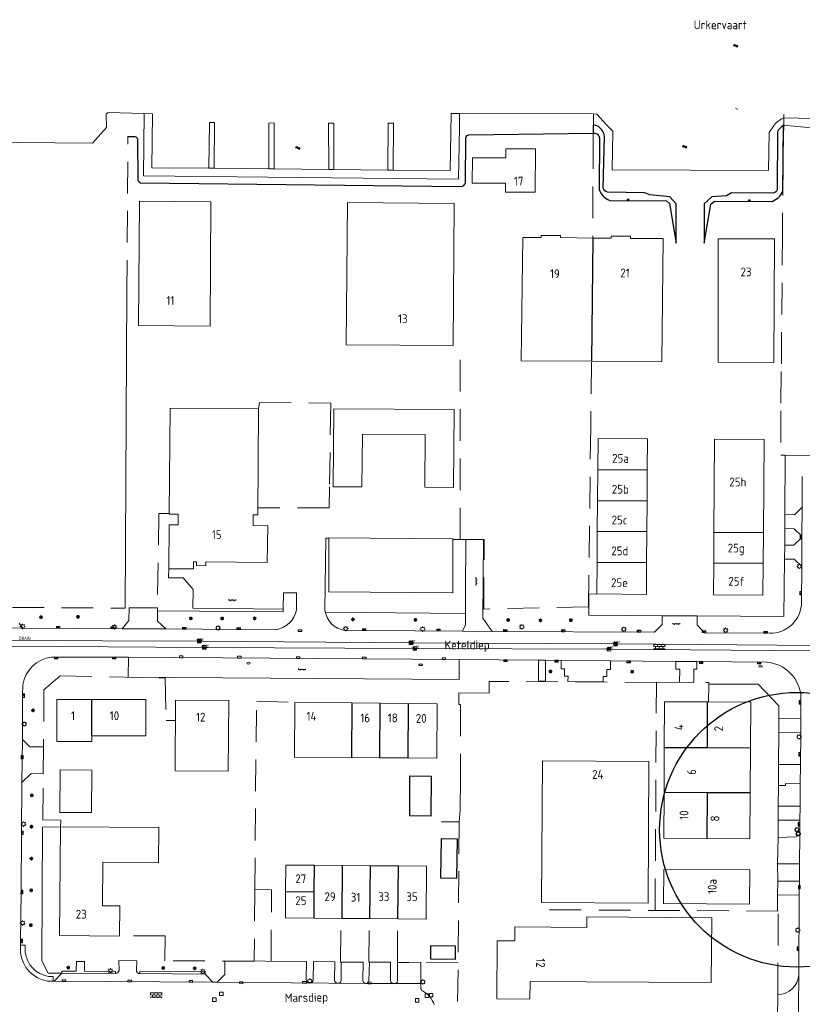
# Model space of a CAD drawing. Extents: x 168769 to 512904, y 516715 to 1559940.
# Tile 25 of 186: x 170832 to 171055, y 518652 to 518932. Entities that reach past the tile are written whole.
import ezdxf
from ezdxf.enums import TextEntityAlignment as Align

# ---------------------------------------------------------------- set-up
doc = ezdxf.new("R2010")
doc.units = 0
doc.header["$MEASUREMENT"] = 0
doc.linetypes.add('LP', pattern=[14, 9, -5])
doc.layers.get('0').update_dxf_attribs({"linetype": 'CONTINUOUS'})
for name, color, linetype, lineweight in [('B01_HOOFDGEBOUW', 10, 'CONTINUOUS', 0), ('B02_bijgebouw', 12, 'CONTINUOUS', 0), ('B07_scheidingsmuur', 14, 'CONTINUOUS', 25), ('H01_HOOGTEPUNT', 7, 'CONTINUOUS', 18), ('H01_SYMBOOL', 7, 'CONTINUOUS', 18), ('L54_Drainageput', 7, 'CONTINUOUS', 18), ('Q04_wegmarkering', 7, 'CONTINUOUS', 0), ('Q10_steiger', 7, 'CONTINUOUS', 0), ('Q21_LANTAARNPAAL', 7, 'CONTINUOUS', 18), ('Q23_kolk', 7, 'CONTINUOUS', 18), ('Q26_BOOM', 7, 'CONTINUOUS', 18), ('Q28_rioolput', 7, 'CONTINUOUS', 18), ('Q722_RIOOLPUT_RWA', 5, 'CONTINUOUS', 18), ('Q723_RIOOLPUT_DWA', 32, 'CONTINUOUS', 18), ('Q92_BRANDKRAAN', 7, 'CONTINUOUS', 0), ('Q97_TROTTOIRKOLK', 7, 'CONTINUOUS', 0), ('Ri-nw-DWA-bob-hoogtes', 1, 'CONTINUOUS', 0), ('Ri-nw-RWA-bob-hoogtes', 4, 'CONTINUOUS', 0), ('S02_symb_open_verh', 7, 'CONTINUOUS', 13), ('T02_RASTER', 34, 'CONTINUOUS', 0), ('T03_HEK', 34, 'CONTINUOUS', 0), ('T04_Haag', 72, 'CONTINUOUS', 0), ('T09_INSTEEKSLOOT', 72, 'CONTINUOUS', 0), ('T51_CULTUURSCHEIDING', 3, 'CONTINUOUS', 0), ('V00_kant_verharding', 252, 'CONTINUOUS', 0), ('W00_KANT_WATER', 140, 'CONTINUOUS', 0)]:
    doc.layers.add(name, color=color, linetype=linetype, lineweight=lineweight)
for name, color, linetype in [('B14_dakrand_bijgebouw', 30, 'CONTINUOUS'), ('nieuwe mutatie', 6, 'CONTINUOUS'), ('S04_Talud', 7, 'CONTINUOUS'), ('S05_Water', 132, 'CONTINUOUS'), ('T20_TALUD', 34, 'CONTINUOUS'), ('VERVALLEN-oud', 5, 'CONTINUOUS'), ('Z02_Huisnummer', 253, 'CONTINUOUS'), ('Z06_STRAATNAAM', 7, 'CONTINUOUS'), ('Z07_WATERLOOPNAAM', 7, 'CONTINUOUS')]:
    doc.layers.add(name, color=color, linetype=linetype)
doc.styles.add('ISOCP', font='isocp.shx', dxfattribs={"height": 1.8})
doc.styles.get("Standard").update_dxf_attribs({"font": 'ISOB.SHX'})

# ---------------------------------------------------------------- blocks, each defined once
blk = doc.blocks.new('Q21')
at = {"color": 0}
for points in [[(-1.5, 0), (-1, 0)], [(-1.06, 1.06), (-0.71, 0.71)], [(0, 1.5), (0, 1)], [(1.06, 1.06), (0.71, 0.71)], [(1.5, 0), (1, 0)], [(-1.06, -1.06), (-0.71, -0.71)], [(0, -1.5), (0, -1)], [(1.06, -1.06), (0.71, -0.71)]]:
    blk.add_lwpolyline(points, dxfattribs=at)
blk.add_circle((0, 0), 1, dxfattribs=at)
blk = doc.blocks.new('Q92')
at = {"color": 0}
blk.add_ellipse((0, 0), major_axis=(-0.991, 0), ratio=0.499983, start_param=1.570796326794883, end_param=7.853981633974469, dxfattribs=at)
blk = doc.blocks.new('S05')
at = {"color": 0}
for p, q in [((0.08, 0.3), (0.38, 0.59)), ((0.11, -0.19), (0.41, 0.09)), ((0.38, 0.59), (0.68, 0.71)), ((0.41, 0.09), (0.71, 0.21)), ((0.68, 0.71), (1.01, 0.62)), ((0.71, 0.21), (1.02, 0.12)), ((1.01, 0.62), (1.33, 0.37)), ((1.02, 0.12), (1.36, -0.12)), ((1.33, 0.37), (1.66, 0.13)), ((1.66, 0.13), (1.97, 0.04)), ((1.97, 0.04), (2.28, 0.16)), ((2.28, 0.16), (2.58, 0.44)), ((1.36, -0.12), (1.68, -0.37)), ((1.68, -0.37), (2, -0.46)), ((2, -0.46), (2.31, -0.33)), ((2.31, -0.33), (2.61, -0.05))]:
    blk.add_line(p, q, dxfattribs=at)
blk = doc.blocks.new('S024')
at = {"color": 0}
for p, q in [((0, 1.2), (6.7, 1.2)), ((0, 0), (6.7, 0)), ((0.2, 1.2), (0.2, 0)), ((1.25, 1.5), (1.25, 1.2)), ((1.25, 0), (1.25, -1.2)), ((2.3, 1.2), (2.3, 0)), ((3.35, 1.5), (3.35, 1.2)), ((3.35, 0), (3.35, -1.2)), ((4.4, 1.2), (4.4, 0)), ((5.45, 1.5), (5.45, 1.2)), ((5.45, 0), (5.45, -1.2)), ((6.5, 1.2), (6.5, 0)), ((0, -1.2), (6.7, -1.2)), ((0.2, -1.2), (0.2, -1.5)), ((2.3, -1.2), (2.3, -1.5)), ((4.4, -1.2), (4.4, -1.5)), ((6.5, -1.2), (6.5, -1.5))]:
    blk.add_line(p, q, dxfattribs=at)
blk = doc.blocks.new('S026')
for p, q in [((0, 0), (4.4, 0)), ((0.2, 0.5), (0.2, 0)), ((1.2, 0), (1.2, -0.5)), ((2.2, 0.5), (2.2, 0)), ((3.2, 0), (3.2, -0.5)), ((4.2, 0.5), (4.2, 0))]:
    blk.add_line(p, q)
blk = doc.blocks.new('Q26')
at = {"color": 0}
for p, q in [((-1, 0), (1, 0)), ((-0.7, 0.7), (0.7, -0.7)), ((0.7, 0.7), (-0.7, -0.7)), ((0, 1), (0, -1))]:
    blk.add_line(p, q, dxfattribs=at)
blk = doc.blocks.new('Q23')
at = {"color": 0}
blk.add_lwpolyline([(0.99, -0.5), (-0.99, -0.5), (-0.99, 0.5), (0.99, 0.5), (0.99, -0.5)], dxfattribs=at)
blk = doc.blocks.new('Q28')
at = {"color": 0}
blk.add_lwpolyline([(1, 1), (1, -1), (-1, -1), (-1, 1)], close=True, dxfattribs=at)
blk = doc.blocks.new('Q97')
blk.add_hatch(color=256).paths.add_polyline_path([(-1, 1), (-1, 0), (1, 1)])
blk.add_line((1, 1), (-1, 0))
at = {"color": 0}
for points in [[(-1, 0), (-1, 1), (1, 1), (1, 0), (-1, 0)], [(0, 0.8), (0, 1)]]:
    blk.add_lwpolyline(points, dxfattribs=at)
blk = doc.blocks.new('Q93')
at = {"color": 0}
blk.add_lwpolyline([(0.99, -0.5), (-0.99, -0.5), (-0.99, 0.5), (0.99, 0.5), (0.99, -0.5)], dxfattribs=at)
blk = doc.blocks.new('S04')
at = {"color": 0}
for p, q in [((0, 0.5), (0.5, 0.5)), ((0, 0.25), (1, 0.25)), ((0, 0), (0.5, 0)), ((0, -0.25), (1, -0.25)), ((0, -0.5), (0.5, -0.5))]:
    blk.add_line(p, q, dxfattribs=at)
blk = doc.blocks.new('Q723')
for points in [[(-1, 1), (1, -1)], [(-1, -1), (1, 1)], [(-1, -1), (1, -1), (1, 1), (-1, 1), (-1, -1)], [(0.8, 0.8), (-0.8, 0.8)], [(0.6, 0.6), (-0.6, 0.6)], [(0.4, 0.4), (-0.4, 0.4)], [(0.2, 0.2), (-0.2, 0.2)], [(0.8, -0.8), (-0.8, -0.8)], [(0.6, -0.6), (-0.6, -0.6)], [(0.4, -0.4), (-0.4, -0.4)], [(0.2, -0.2), (-0.2, -0.2)]]:
    blk.add_lwpolyline(points)
blk = doc.blocks.new('HPUNT')
blk.add_circle((0, 0), 0.267)
blk = doc.blocks.new('Q722')
for points in [[(-1, 1), (1, -1)], [(-1, -1), (1, -1), (1, 1), (-1, 1), (-1, -1)], [(-0.8, 0.8), (-1, 0.8)], [(-0.6, 0.6), (-1, 0.6)], [(-0.4, 0.4), (-1, 0.4)], [(-0.2, 0.2), (-1, 0.2)], [(-1, 0), (0, 0)], [(0.2, -0.2), (-1, -0.2)], [(0.4, -0.4), (-1, -0.4)], [(0.6, -0.6), (-1, -0.6)], [(0.8, -0.8), (-1, -0.8)]]:
    blk.add_lwpolyline(points)

msp = doc.modelspace()

# ---------------------------------------------------------------- linework, layer by layer
at = {"layer": 'B01_HOOFDGEBOUW'}
for points in [[(170978.74, 518882.81), (170970.29, 518882.84), (170970.3, 518885.37), (170960.83, 518885.38), (170960.84, 518892.61), (170970.32, 518892.6), (170970.32, 518895.14), (170978.78, 518895.11), (170978.74, 518882.81)], [(170866.22, 518880.23), (170886.52, 518880.11), (170886.3, 518844.79), (170865.99, 518844.93), (170866.22, 518880.23)], [(170925.32, 518879.85), (170955.66, 518879.64), (170955.37, 518839.29), (170925.03, 518839.5), (170925.32, 518879.85)], [(170974.68, 518834.91), (170975.19, 518869.93), (170980.43, 518869.97), (170980.44, 518870.53), (170985.89, 518870.49), (170985.89, 518869.93)], [(170985.89, 518869.93), (170995.05, 518869.8)], [(170995.05, 518869.8), (171000.32, 518869.73)], [(171014.71, 518834.64), (171015.04, 518869.62), (171005.78, 518869.69), (171005.79, 518870.31), (171000.32, 518870.35), (171000.32, 518869.73)], [(170974.68, 518834.91), (170994.73, 518834.78)], [(170994.73, 518834.78), (171014.71, 518834.64)], [(170874.73, 518791.53), (170874.73, 518791.38), (170877.25, 518791.35), (170877.22, 518788.32), (170874.7, 518788.35), (170874.55, 518775.84), (170881.56, 518775.79), (170881.58, 518777.85), (170882.49, 518777.84), (170882.48, 518776.74), (170885.08, 518776.71), (170885.09, 518777.81), (170902.58, 518777.58), (170902.71, 518788.08), (170898.52, 518788.13), (170898.56, 518791.14), (170899.92, 518791.12), (170900.1, 518821.28)], [(170900.1, 518821.28), (170874.94, 518821.44), (170874.73, 518791.53)], [(170920.07, 518784.59), (170920.02, 518769.27), (170955.26, 518769.02), (170955.3, 518784.34), (170920.07, 518784.59)], [(170842.78, 518738.72), (170842.77, 518726.75), (170852.76, 518726.73), (170852.76, 518728.4)], [(170842.78, 518738.72), (170852.76, 518738.71)], [(170852.76, 518738.71), (170868.08, 518738.68)], [(170868.08, 518738.68), (170868.06, 518728.36), (170852.76, 518728.4)], [(170876.51, 518738.55), (170891.6, 518738.46), (170891.47, 518718.38), (170876.39, 518718.48), (170876.51, 518738.55)], [(170926.51, 518722.21), (170910.27, 518722.34), (170910.39, 518737.83)], [(170910.39, 518737.83), (170926.57, 518737.71)], [(170926.57, 518737.71), (170934.63, 518737.64)], [(170934.63, 518737.64), (170942.63, 518737.58)], [(170942.63, 518737.58), (170950.87, 518737.51), (170950.75, 518722.02), (170942.51, 518722.08)], [(171015.39, 518725.09), (171015.46, 518738.08), (171027.7, 518738.03)], [(171027.7, 518738.03), (171039.95, 518737.98)], [(171039.95, 518737.98), (171039.87, 518724.99)], [(171015.32, 518712.25), (171015.39, 518725.09)], [(171039.87, 518724.99), (171039.8, 518712.15)], [(170934.51, 518722.14), (170926.51, 518722.21)], [(170942.51, 518722.08), (170934.51, 518722.14)], [(170980.77, 518721.26), (170980.5, 518680.99), (171010.77, 518680.8), (171011.04, 518721.08), (170980.77, 518721.26)], [(171027.48, 518699.21), (171015.24, 518699.26), (171015.32, 518712.25)], [(171039.8, 518712.15), (171039.72, 518699.16), (171027.48, 518699.21)], [(170843.51, 518671.64), (170843.77, 518702.52)], [(170843.77, 518702.52), (170871.77, 518702.33), (170871.69, 518692.33), (170855.87, 518692.47), (170855.71, 518680.11)], [(170915.98, 518691.6), (170907.85, 518691.66), (170907.79, 518684.16)], [(170923.93, 518691.53), (170915.98, 518691.6)], [(170931.88, 518691.46), (170923.93, 518691.53)], [(170939.83, 518691.4), (170931.88, 518691.46)], [(170947.85, 518691.33), (170939.83, 518691.4)], [(170947.72, 518676.31), (170947.85, 518691.33)], [(171015.18, 518680.7), (171039.61, 518680.58), (171039.67, 518690.3), (171015.24, 518690.44), (171015.18, 518680.7)], [(170907.79, 518684.16), (170907.73, 518676.65), (170915.86, 518676.58)], [(170843.51, 518671.64), (170860.56, 518671.49), (170860.63, 518680.05), (170855.71, 518680.11)], [(170915.86, 518676.58), (170923.81, 518676.52)], [(170923.81, 518676.52), (170931.76, 518676.45)], [(170931.76, 518676.45), (170939.71, 518676.38)], [(170939.71, 518676.38), (170947.72, 518676.31)], [(170993.24, 518658.49), (171028.71, 518658.26), (171028.85, 518676.7), (170993.41, 518676.91), (170993.39, 518673.93)], [(170972.89, 518670.14), (170972.95, 518674.1), (170993.39, 518673.93)], [(170993.24, 518658.49), (170977.3, 518658.62), (170977.22, 518653.59), (170967.76, 518653.66), (170967.88, 518670.13), (170972.89, 518670.14)]]:
    msp.add_lwpolyline(points, dxfattribs=at)
for points in [[(171046.52, 518834.47), (171046.75, 518869.58), (171030.73, 518869.59), (171030.72, 518834.58)], [(170929.48, 518799.09), (170921.34, 518799.16), (170921.5, 518821.31), (170955.64, 518821.07), (170955.47, 518798.92), (170947.3, 518798.98), (170947.41, 518813.97), (170929.59, 518814.1)], [(170996.55, 518812.84), (170996.46, 518804), (170996.4, 518795.24), (170996.34, 518786.48), (170996.29, 518777.72), (170996.22, 518768.69), (171010.31, 518768.57), (171010.37, 518777.62), (171010.44, 518786.38), (171010.5, 518795.14), (171010.56, 518803.9), (171010.62, 518812.73)], [(171043.5, 518777.4), (171043.43, 518768.36), (171029.36, 518768.46), (171029.43, 518777.5), (171029.49, 518786.26), (171029.67, 518812.62), (171043.75, 518812.52), (171043.56, 518786.16)]]:
    msp.add_lwpolyline(points, close=True, dxfattribs=at)
at = {"layer": 'B02_bijgebouw'}
msp.add_lwpolyline([(170852.68, 518718.65), (170852.64, 518706.56), (170843.64, 518706.59), (170843.68, 518718.68)], close=True, dxfattribs=at)
at = {"layer": 'B07_scheidingsmuur'}
for points in [[(170995.05, 518869.8), (170994.73, 518834.78)], [(170996.46, 518804), (171010.56, 518803.9)], [(170996.4, 518795.24), (171010.5, 518795.14)], [(170996.34, 518786.48), (171010.44, 518786.38)], [(171029.49, 518786.26), (171043.56, 518786.16)], [(170996.29, 518777.72), (171010.37, 518777.62)], [(171029.43, 518777.5), (171043.5, 518777.4)], [(170852.76, 518728.4), (170852.76, 518738.71)], [(170926.57, 518737.71), (170926.51, 518722.21)], [(170934.51, 518722.14), (170934.63, 518737.64)], [(170942.63, 518737.58), (170942.51, 518722.08)], [(171027.65, 518725.04), (171027.7, 518738.03)], [(171015.39, 518725.09), (171027.65, 518725.04)], [(171027.65, 518725.04), (171039.87, 518724.99)], [(171027.56, 518712.2), (171015.32, 518712.25)], [(171027.56, 518712.2), (171027.48, 518699.21)], [(171039.8, 518712.15), (171027.56, 518712.2)], [(170915.92, 518684.09), (170915.98, 518691.6)], [(170923.81, 518676.52), (170923.93, 518691.53)], [(170931.76, 518676.45), (170931.88, 518691.46)], [(170939.71, 518676.38), (170939.83, 518691.4)], [(170907.79, 518684.16), (170915.92, 518684.09)], [(170915.86, 518676.58), (170915.92, 518684.09)]]:
    msp.add_lwpolyline(points, dxfattribs=at)
at = {"layer": 'B14_dakrand_bijgebouw'}
for points in [[(170949.1, 518716.95), (170949.06, 518705.59), (170943.05, 518705.61), (170943.09, 518716.97), (170949.1, 518716.95)], [(170952, 518699.15), (170951.79, 518688.06), (170956.42, 518687.97), (170956.63, 518699.06), (170952, 518699.15)]]:
    msp.add_lwpolyline(points, dxfattribs=at)
msp.add_lwpolyline([(170956.02, 518664.89), (170956.03, 518668.59), (170948.96, 518668.74), (170948.95, 518665.04)], close=True, dxfattribs=at)
at = {"layer": 'nieuwe mutatie'}
msp.add_circle((171053.08, 518701.7), 39.01, dxfattribs=at)
at = {"layer": 'Q04_wegmarkering'}
for points in [[(170887.14, 518658.4), (170842.02, 518658.69)], [(170930.58, 518658.02), (170888.29, 518658.36)], [(170930.58, 518658.02), (170946.21, 518657.98)]]:
    msp.add_lwpolyline(points, dxfattribs=at)
at = {"layer": 'Q10_steiger'}
for points in [[(170885.99, 518889.62), (170886.12, 518902.63), (170887.6, 518902.65), (170887.48, 518889.61)], [(170903.02, 518889.48), (170903.02, 518902.47), (170904.49, 518902.51), (170904.53, 518889.46)], [(170920.04, 518889.28), (170919.99, 518902.41), (170921.47, 518902.42), (170921.52, 518889.28)], [(170936.83, 518889.06), (170936.94, 518902.44), (170938.44, 518902.47), (170938.35, 518889.06)]]:
    msp.add_lwpolyline(points, dxfattribs=at)
at = {"layer": 'Ri-nw-DWA-bob-hoogtes'}
for p, q in [((170883.27, 518755.31), (170828.18, 518755.5)), ((170943.4, 518754.79), (170883.27, 518755.31)), ((171001.52, 518754.49), (170943.4, 518754.79)), ((171058.88, 518754.06), (171001.52, 518754.49))]:
    msp.add_line(p, q, dxfattribs=at)
at = {"layer": 'Ri-nw-RWA-bob-hoogtes'}
for p, q in [((170829.74, 518753.81), (170884.7, 518753.5)), ((170884.7, 518753.5), (170944.52, 518753.19)), ((170944.52, 518753.19), (170999.69, 518752.97)), ((170999.69, 518752.97), (171057.46, 518752.49))]:
    msp.add_line(p, q, dxfattribs=at)
at = {"layer": 'T02_RASTER'}
msp.add_lwpolyline([(170862.67, 518854.49), (170862.19, 518764.66)], dxfattribs=at)
at = {"layer": 'T03_HEK', "linetype": 'LP'}
for points in [[(170995.25, 518905.1), (170995.19, 518898.42), (170995.05, 518869.8)], [(171049.31, 518904.92), (171048.96, 518871.08), (171048.63, 518831.9), (171048.53, 518820.67)], [(170862.67, 518854.49), (170862.96, 518898.64)], [(170957.42, 518784.19), (170957.41, 518839.19)], [(170994.7, 518834.58), (170994.48, 518816), (170993.83, 518765.05), (170964.08, 518764.4), (170964.21, 518784.16), (170957.41, 518784.18), (170955.45, 518784.18)], [(170900.1, 518821.28), (170900.38, 518823.09)], [(170900.38, 518823.09), (170920.6, 518822.88)], [(170920.6, 518822.88), (170920.27, 518799.16), (170920.16, 518793.11)], [(171048.53, 518820.67), (171048.46, 518808.12), (171049.75, 518808.11)], [(171049.75, 518808.11), (171065.45, 518807.97)], [(170920.16, 518793.11), (170899.9, 518793.14)], [(170874.73, 518791.53), (170871.8, 518791.56), (170871.34, 518764.7)], [(170830.14, 518764.87), (170862.19, 518764.66)], [(170839.07, 518741.42), (170843.74, 518745.44), (170873.55, 518744.81), (170873.84, 518732.72)], [(170957.02, 518737.24), (170957.04, 518740.57), (170965.64, 518740.5), (170965.66, 518743.83)], [(171012.76, 518678.84), (171013.17, 518743.56), (170965.66, 518743.83)], [(171013.16, 518743.62), (171028.04, 518743.53), (171028.04, 518743.08)], [(171028.04, 518743.08), (171027.99, 518738.16)], [(170839.07, 518741.42), (170839.02, 518725.25)], [(170899.03, 518684.69), (170899.49, 518738.2)], [(170899.49, 518738.2), (170910.39, 518737.83)], [(170957.02, 518737.24), (170957.52, 518737.24), (170957.48, 518716.2)], [(170876.48, 518732.7), (170873.84, 518732.72)], [(170838.81, 518704.55), (170838.93, 518717.59)], [(170957.48, 518716.2), (170957.39, 518707.36), (170957.09, 518703.9)], [(170843.77, 518702.52), (170843.92, 518704.41), (170838.81, 518704.55)], [(170957.09, 518703.9), (170956.79, 518663.87), (170939.54, 518664.01)], [(170957.09, 518703.9), (170952.09, 518703.97)], [(171047.64, 518687.12), (171047.6, 518692)], [(170899.03, 518684.69), (170898.86, 518664.33), (170873.5, 518664.48), (170873.55, 518671.52)], [(170903.66, 518664.3), (170903.77, 518684.67), (170899.03, 518684.69)], [(171047.56, 518678.63), (171047.58, 518680.25), (171047.59, 518683.22)], [(171047.61, 518654.85), (171047.76, 518678.57), (170981.54, 518678.97)], [(170923.41, 518664.12), (170923.54, 518676.33)], [(170931.44, 518664.08), (170931.54, 518676.28)], [(170939.54, 518664.01), (170939.58, 518676.27)], [(170873.55, 518671.52), (170860.56, 518671.61)], [(170956.52, 518638.89), (170956.79, 518663.87)]]:
    msp.add_lwpolyline(points, dxfattribs=at)
at = {"layer": 'T04_Haag'}
msp.add_lwpolyline([(170843.77, 518702.52), (170838.67, 518702.45), (170838.48, 518664.42), (170840.27, 518660.91), (170844.18, 518660.96)], dxfattribs=at)
at = {"layer": 'T09_INSTEEKSLOOT'}
msp.add_lwpolyline([(171049.28, 518901.88), (171074, 518899.5), (171115.3, 518898.8), (171176.2, 518898.1), (171221.7, 518898)], dxfattribs=at)
at = {"layer": 'T20_TALUD'}
for points in [[(170995.35, 518899.58, -0.417409), (170996.93, 518898.29), (170996.91, 518883.61, 0.239801), (170999.88, 518880.5), (171015.97, 518880.34), (171016.86, 518879.58), (171018.75, 518868.34), (171018.76, 518879.54), (171016.92, 518881.52), (171011.26, 518882.03), (171009.85, 518882.64), (170999.23, 518882.82, -0.268002), (170998.02, 518884), (170998.4, 518898.7, 0.183935), (170996.69, 518901.48), (170995.64, 518901.87), (170995.22, 518901.87), (170995.2, 518899.58)], [(171046.08, 518880.22, 0.18129), (171049.05, 518882.99), (171049.28, 518901.88, 0.147559), (171047.56, 518899.95), (171047.46, 518883.61, -0.341109), (171046.43, 518882.58), (171034.49, 518882.62), (171033.11, 518881.75), (171028.87, 518881.52), (171026.76, 518879.5), (171026.69, 518868.33), (171028.59, 518879.43), (171029.61, 518880.26)]]:
    msp.add_lwpolyline(points, format="xyb", close=True, dxfattribs=at)
msp.add_lwpolyline([(170862.96, 518898.64), (170864.96, 518898.63, -0.194277), (170865.71, 518897.92), (170865.78, 518886.3, 0.195285), (170866.56, 518885.48), (170957.61, 518884.45, 0.326816), (170958.86, 518885.45), (170959.01, 518898.42, -0.296554), (170959.89, 518899.11), (170995.2, 518899.58)], format="xyb", dxfattribs=at)
at = {"layer": 'T51_CULTUURSCHEIDING'}
for points in [[(171049.75, 518808.11), (171049.65, 518791.23)], [(171049.67, 518787.24), (171049.63, 518782.58)], [(171049.4, 518762.28), (171049.55, 518778.55)], [(170993.99, 518762.67), (170993.97, 518768.64), (170996.22, 518768.69)], [(170907.12, 518764.32), (170907.11, 518763.65), (170871.4, 518763.87)], [(170958.92, 518763.15), (170919.06, 518763.53)], [(171014.77, 518762.47), (170993.99, 518762.67)], [(171024.74, 518762.47), (171049.4, 518762.28)], [(171047.94, 518733.28), (171047.98, 518736.89), (171042.09, 518743.09), (171028.04, 518743.08)], [(171047.86, 518720.27), (171047.9, 518729.3)], [(171047.77, 518708.41), (171047.8, 518714.29)], [(171047.73, 518699.51), (171047.72, 518704.42)]]:
    msp.add_lwpolyline(points, dxfattribs=at)
at = {"layer": 'V00_kant_verharding'}
for points in [[(170867.57, 518905.17), (170867.39, 518887.5)], [(170956.89, 518886.51), (170957.15, 518901.24), (170957.22, 518905.21)], [(170867.39, 518887.5), (170902.82, 518887.13), (170956.89, 518886.51)], [(171054.61, 518802.09), (171054.52, 518793.38), (171054.48, 518785.11)], [(171054.52, 518793.38), (171052.35, 518791.19), (171049.65, 518791.23)], [(171049.67, 518787.24), (171049.65, 518791.23)], [(171054.48, 518785.11), (171052.3, 518787.21), (171049.67, 518787.24)], [(170920.11, 518784.56), (170919.18, 518784.58), (170918.97, 518764.1)], [(171049.63, 518782.58), (171052.23, 518782.53), (171054.49, 518784.69)], [(171054.49, 518784.69), (171054.43, 518776.46)], [(171054.48, 518785.11), (171054.49, 518784.69)], [(170958.92, 518768.99), (170958.95, 518784.19), (170964.05, 518784.16), (170963.87, 518761.77)], [(171049.63, 518782.58), (171049.55, 518778.55)], [(170874.55, 518775.84), (170874.54, 518773.25)], [(171054.43, 518776.46), (171052.28, 518778.55), (171049.55, 518778.55)], [(171054.43, 518776.46), (171054.38, 518766.36)], [(170874.54, 518773.25), (170878.65, 518773.23)], [(170910.86, 518764.21), (170910.92, 518768.99), (170907.21, 518769.01), (170907.12, 518764.32), (170881.46, 518764.63), (170881.5, 518769.96), (170878.65, 518773.23)], [(170958.02, 518758.12), (170958.92, 518759.87), (170958.92, 518768.99)], [(170873.71, 518758.73), (170871.37, 518761), (170871.34, 518764.7), (170863.29, 518764.72), (170863.25, 518761.14), (170861.35, 518758.82)], [(171012.58, 518757.84), (171014.74, 518759.98), (171014.77, 518762.47), (171024.74, 518762.47), (171024.72, 518759.89), (171026.85, 518757.65), (171045.34, 518757.52)], [(170820.56, 518759.11), (170833.08, 518758.99)], [(170833.08, 518758.99), (170832.11, 518760.35)], [(170963.87, 518761.77), (170966.44, 518758.05)], [(170861.35, 518758.82), (170833.08, 518758.99)], [(170861.35, 518758.82), (170873.71, 518758.73)], [(170958.02, 518758.12), (170944.57, 518758.22)], [(170966.44, 518758.05), (170958.02, 518758.12)], [(170966.44, 518758.05), (171012.58, 518757.84)], [(170841.3, 518750.76), (170863.17, 518750.77)], [(170863.17, 518750.77), (170863.05, 518745.09)], [(170957.09, 518750.08), (170863.17, 518750.77)], [(170957.09, 518750.08), (170979.66, 518749.88)], [(170957.12, 518744.39), (170957.09, 518750.08)], [(170979.66, 518749.88), (170979.61, 518743.93), (170981.61, 518743.91), (170981.66, 518749.86)], [(170979.66, 518749.88), (170981.66, 518749.86)], [(170981.66, 518749.86), (170986.06, 518749.82)], [(170986.06, 518749.82), (171000.06, 518749.7)], [(170986.06, 518749.82), (170986.06, 518747.37), (170987.06, 518747.37), (170987.06, 518745.37), (170988.06, 518745.37), (170988.02, 518743.82)], [(171000.06, 518749.7), (171000.06, 518747.25), (170999.06, 518747.25), (170999.06, 518745.25), (170998.06, 518745.25), (170998.06, 518743.7)], [(171000.06, 518749.7), (171018.68, 518749.54)], [(171018.68, 518749.54), (171018.67, 518747.32), (171019.77, 518747.31)], [(171018.68, 518749.54), (171024.6, 518749.48)], [(171023.77, 518747.29), (171024.67, 518747.28), (171024.68, 518749.48)], [(171024.6, 518749.48), (171024.68, 518749.48)], [(171024.68, 518749.48), (171044.48, 518749.29)], [(170957.12, 518744.39), (170863.05, 518745.09)], [(171019.77, 518747.31), (171019.75, 518743.58)], [(171023.77, 518747.29), (171023.75, 518743.55)], [(170833.07, 518742.86), (170833.06, 518739.8), (170832.97, 518727.36), (170835.07, 518725.29), (170839.02, 518725.25), (170838.93, 518717.59), (170835.49, 518717.72), (170832.86, 518715.13), (170832.74, 518700.81), (170832.59, 518684.01), (170832.48, 518670.08), (170832.46, 518668.93), (170832.47, 518666.8)], [(170988.02, 518743.82), (170998.06, 518743.7)], [(171023.75, 518743.55), (171019.75, 518743.58)], [(171054.2, 518733.22), (171054.23, 518739.2)], [(171054.15, 518729.21), (171047.9, 518729.3), (171047.94, 518733.28), (171054.2, 518733.22)], [(171054.2, 518733.22), (171054.15, 518729.21)], [(171054.08, 518720.27), (171054.15, 518729.21)], [(170832.97, 518727.36), (170832.86, 518715.13)], [(171054.02, 518714.72), (171049.82, 518714.8), (171049.81, 518714.31), (171047.8, 518714.29), (171047.86, 518720.27), (171054.08, 518720.27)], [(171054.08, 518720.27), (171054.02, 518714.72)], [(171053.96, 518708.39), (171054.02, 518714.72)], [(171053.93, 518704.42), (171047.72, 518704.42), (171047.77, 518708.41), (171053.96, 518708.39)], [(171053.96, 518708.39), (171053.93, 518704.42)], [(171053.9, 518700.17), (171053.93, 518704.42)], [(171053.84, 518691.99), (171047.6, 518692), (171047.73, 518699.51), (171052.83, 518699.66), (171053.9, 518700.17)], [(171053.84, 518691.99), (171053.9, 518700.17)], [(171053.76, 518687.11), (171053.84, 518691.99)], [(171053.75, 518683.09), (171047.59, 518683.22), (171047.64, 518687.12), (171053.76, 518687.11)], [(171053.76, 518687.11), (171053.75, 518683.09)], [(171053.58, 518660.53), (171053.75, 518683.09)], [(170833.81, 518666.93), (170833.81, 518668.93), (170832.46, 518668.93)], [(170859.44, 518660.83), (170859.4, 518661.47), (170850.65, 518661.53), (170850.61, 518664.31), (170848.38, 518664.31), (170848.3, 518661.52), (170844.15, 518661.56), (170844.18, 518660.96)], [(170865.39, 518661.77), (170865.46, 518664.48), (170860.4, 518664.53), (170860.44, 518661.74)], [(170866.33, 518660.82), (170884.9, 518660.68), (170887.14, 518658.4), (170888.29, 518658.36), (170890.48, 518660.54), (170890.51, 518664.45), (170913.73, 518664.26), (170913.65, 518659.11)], [(170915.65, 518659.01), (170915.67, 518664.28), (170921.76, 518664.18), (170921.68, 518659.01)], [(170923.57, 518658.98), (170923.58, 518664.12), (170929.78, 518664.09), (170929.72, 518659.02)], [(170931.47, 518658.81), (170931.58, 518664.07), (170937.59, 518664.07), (170937.62, 518658.85)], [(170939.62, 518658.78), (170939.6, 518664.07), (170946.19, 518663.99), (170946.21, 518656.54)], [(170884.9, 518660.68), (170884.91, 518661.29), (170866.34, 518661.44), (170866.33, 518660.82)], [(170841.73, 518658.69), (170840.15, 518658.71)], [(170842.02, 518658.69), (170841.73, 518658.69), (170841.71, 518660.04), (170840.36, 518660.04)], [(170859.44, 518660.83), (170844.18, 518660.96), (170842.02, 518658.69)], [(171053.58, 518660.53), (171053.44, 518642.08)], [(171047.56, 518647.89), (171047.61, 518654.85)]]:
    msp.add_lwpolyline(points, dxfattribs=at)
for points in [[(171045.34, 518757.52, 0.42357), (171054.38, 518766.36)], [(170873.71, 518758.73), (170904.89, 518758.51, 0.333963), (170910.86, 518764.21)], [(170918.97, 518764.1, 0.342461), (170924.64, 518758.31), (170944.57, 518758.22)], [(170841.3, 518750.76, 0.334284), (170833.07, 518742.86)], [(171054.23, 518739.2, 0.384087), (171044.48, 518749.29)], [(170840.15, 518658.71, -0.341994), (170832.47, 518666.8)], [(170840.36, 518660.04, -0.341994), (170833.81, 518666.93)], [(170860.44, 518661.74, -0.288739), (170859.44, 518660.83)], [(170866.33, 518660.82, -0.429025), (170865.39, 518661.77)], [(170913.65, 518659.11, 0.923806), (170915.65, 518659.01)], [(170921.68, 518659.01, 0.978282), (170923.57, 518658.98)], [(170929.72, 518659.02, 1.016093), (170931.47, 518658.81)], [(170937.62, 518658.85, 0.86384), (170939.62, 518658.78)], [(171047.61, 518654.85, 0.392866), (171053.58, 518660.53)], [(170946.21, 518656.54, 0.191106), (170946.66, 518655.92)], [(170946.66, 518655.92, -0.191883), (170950.02, 518652.03)]]:
    msp.add_lwpolyline(points, format="xyb", dxfattribs=at)
at = {"layer": 'W00_KANT_WATER'}
for points in [[(170768.17, 518906.59), (170773.56, 518906.74), (170795.34, 518906.12), (170795.28, 518901.12), (170799.12, 518897.27), (170852.94, 518896.79), (170856.89, 518901.21), (170856.83, 518904.98), (170857.31, 518905.5), (170867.57, 518905.17)], [(170867.57, 518905.17), (170869.93, 518905.09)], [(170869.93, 518905.09), (170869.8, 518889.77)], [(170938.35, 518889.06), (170954.55, 518888.94), (170954.8, 518905.22), (170957.22, 518905.21)], [(171035.6, 518906.7), (171036.3, 518906.3)], [(170869.8, 518889.77), (170885.99, 518889.62)], [(170885.99, 518889.62), (170887.48, 518889.61)], [(170887.48, 518889.61), (170903.02, 518889.48)], [(170903.02, 518889.48), (170904.53, 518889.46)], [(170904.53, 518889.46), (170920.04, 518889.28)], [(170920.04, 518889.28), (170921.52, 518889.28)], [(170921.52, 518889.28), (170936.83, 518889.06)], [(170936.83, 518889.06), (170938.35, 518889.06)]]:
    msp.add_lwpolyline(points, dxfattribs=at)
msp.add_lwpolyline([(170957.22, 518905.21), (170995.22, 518905.1), (170996.17, 518905), (170998.98, 518901.99), (171000.78, 518900.2), (171000.53, 518889.21), (171045.04, 518889.03), (171045.17, 518899.81), (171046.62, 518901.87, -0.132328), (171049.33, 518903.9), (171106.6, 518902.6)], format="xyb", dxfattribs=at)

# ---------------------------------------------------------------- block references
at = {"layer": 'H01_SYMBOOL', "xscale": 0.5, "yscale": 0.5, "zscale": 0.5}
for p in [(170883.27, 518755.31), (170884.7, 518753.5), (170943.4, 518754.79), (171001.52, 518754.49), (170944.52, 518753.19), (170999.69, 518752.97)]:
    msp.add_blockref('HPUNT', p, dxfattribs=at)
at = {"layer": 'Q21_LANTAARNPAAL', "xscale": 0.5, "yscale": 0.5}
for p in [(171053.81, 518776.53), (170833.04, 518759.44), (170859.13, 518759.29), (170888.58, 518759.01), (170924.87, 518758.83), (170946.7, 518758.68), (170974.89, 518759.34), (171003.89, 518758.64), (171032.82, 518758.36), (170833.52, 518731.74), (171053.68, 518728.11), (170833.29, 518703.31), (170833.05, 518675.19), (171053.3, 518673.17), (170858.01, 518661.62), (170884.24, 518661.43), (170914.64, 518658.76), (170946.77, 518658.48)]:
    msp.add_blockref('Q21', p, dxfattribs=at)
at = {"layer": 'Q21_LANTAARNPAAL', "xscale": 0.5, "yscale": 0.5, "zscale": 0.5}
msp.add_blockref('Q21', (171053.08, 518701.7), dxfattribs=at)
at = {"layer": 'Q23_kolk', "xscale": 0.5, "yscale": 0.5}
for p in [(170911.86, 518758.25), (170878.12, 518750.83), (170894.62, 518750.72), (170911.35, 518750.57), (170930.15, 518750.47), (170952.76, 518750.27)]:
    msp.add_blockref('Q93', p, dxfattribs=at)
at = {"layer": 'Q23_kolk'}
for name, p, xscale, yscale, rotation in [('Q93', (170832.91, 518722.32), 0.5, 0.5, 269.6414578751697), ('Q23', (171053.78, 518685.39), 0.4999999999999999, 0.4999999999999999, 269.1776290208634), ('Q23', (170844.8, 518658.83), 0.5, 0.5, 178.3961372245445), ('Q23', (170863.45, 518658.71), 0.5, 0.5, 178.3961372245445), ('Q23', (170880.84, 518658.59), 0.4999999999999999, 0.4999999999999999, 178.3961372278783), ('Q23', (170895.14, 518658.23), 0.4999999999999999, 0.4999999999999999, 178.3961372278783), ('Q23', (170913.1, 518658.32), 0.4999999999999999, 0.4999999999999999, 178.3961372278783), ('Q23', (170931.61, 518658.19), 0.4999999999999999, 0.4999999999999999, 178.3961372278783)]:
    msp.add_blockref(name, p, dxfattribs=dict(at, xscale=xscale, yscale=yscale, rotation=rotation))
at = {"layer": 'Q26_BOOM', "xscale": 0.5, "yscale": 0.5}
for p in [(170838.28, 518762.08), (170848.81, 518762.19), (170880.86, 518761.73), (170889.75, 518761.72), (170898.97, 518761.76), (170926.91, 518761.47), (170944.67, 518761.33), (170971.02, 518761.26), (170980.19, 518761.2), (170988.84, 518761.22), (170983.05, 518746.66), (171006.26, 518746.58), (170836.02, 518735.62), (170835.67, 518711.45), (170835.57, 518702.55), (170835.55, 518693.5), (170835.46, 518684.46), (170835.38, 518674.59), (170846.01, 518662.53), (170873, 518662.4), (170881.96, 518662.34)]:
    msp.add_blockref('Q26', p, dxfattribs=at)
at = {"layer": 'Q28_rioolput', "xscale": 0.5, "yscale": 0.5}
for p in [(170889.5, 518655.09), (170887.53, 518653.42), (170945.15, 518653.26), (170947.96, 518654.54), (170949.16, 518654.71)]:
    msp.add_blockref('Q28', p, dxfattribs=at)
at = {"layer": 'Q722_RIOOLPUT_RWA'}
for p, xscale, yscale, zscale, rotation in [((170884.7, 518753.5), 0.5, 0.5, 0.5, 359.7040266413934), ((170944.52, 518753.19), 0.5, 0.5, 0.5, 359.7694765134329), ((170999.69, 518752.97), 0.4999999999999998, 0.4999999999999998, 0.4999999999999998, 268.4753207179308)]:
    msp.add_blockref('Q722', p, dxfattribs=dict(at, xscale=xscale, yscale=yscale, zscale=zscale, rotation=rotation))
at = {"layer": 'Q723_RIOOLPUT_DWA'}
for p, xscale, yscale, zscale, rotation in [((170883.27, 518755.31), 0.4999999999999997, 0.4999999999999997, 0.4999999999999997, 178.58203361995), ((170943.4, 518754.79), 0.5, 0.5, 0.5, 179.502608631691), ((171001.52, 518754.49), 0.4999999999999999, 0.4999999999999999, 0.4999999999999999, 179.700303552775)]:
    msp.add_blockref('Q723', p, dxfattribs=dict(at, xscale=xscale, yscale=yscale, zscale=zscale, rotation=rotation))
at = {"layer": 'Q92_BRANDKRAAN', "xscale": 0.5, "yscale": 0.5}
for p in [(170897.23, 518749.02), (170946.16, 518748.57), (171042.74, 518748.12)]:
    msp.add_blockref('Q92', p, dxfattribs=at)
at = {"layer": 'Q97_TROTTOIRKOLK'}
for p, xscale, yscale, rotation in [((171054.49, 518784.85), 0.5, 0.5, 89.65277992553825), ((171054.4, 518768.92), 0.5, 0.5, 89.65277992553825), ((170970.19, 518758.04), 0.5, 0.5, 359.5416435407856), ((170986.67, 518757.96), 0.5, 0.5, 359.5416435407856), ((171008.18, 518757.86), 0.5, 0.5, 359.5416435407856), ((171026.69, 518757.69), 0.5, 0.5, 359.5416435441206), ((171044.2, 518757.53), 0.5, 0.5, 359.5416435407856), ((170842.59, 518750.77), 0.5, 0.5, 180.2215603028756), ((170859.06, 518750.77), 0.4999999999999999, 0.4999999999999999, 179.9821998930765), ((170970.28, 518749.96), 0.4999999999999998, 0.4999999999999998, 179.5416435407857), ((170984.76, 518749.84), 0.5, 0.5, 179.5416435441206), ((171005.26, 518749.65), 0.5, 0.5, 179.5989360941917), ((171025.86, 518749.47), 0.4999999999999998, 0.4999999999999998, 179.5989360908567), ((171042.33, 518749.31), 0.4999999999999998, 0.4999999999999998, 179.5989360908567), ((170833.06, 518739.8), 0.4999999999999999, 0.4999999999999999, 269.5531415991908), ((171054.22, 518737.9), 0.5, 0.5, 89.65277992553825), ((171054.1, 518723.14), 0.5, 0.5, 89.65277992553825), ((171053.92, 518703.21), 0.5, 0.5, 89.65277992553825), ((170832.74, 518700.81), 0.5, 0.5, 269.4520221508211), ((170832.59, 518684.01), 0.5, 0.5, 269.5324733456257), ((170832.48, 518670.08), 0.4999999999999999, 0.4999999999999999, 270.0813859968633), ((171053.64, 518667.92), 0.5, 0.5, 89.65277992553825)]:
    msp.add_blockref('Q97', p, dxfattribs=dict(at, xscale=xscale, yscale=yscale, rotation=rotation))
at = {"layer": 'Q97_TROTTOIRKOLK', "xscale": 0.5, "yscale": 0.5}
for p in [(170843.15, 518758.93), (170858.59, 518758.84), (170879.01, 518758.68), (170894.43, 518758.58), (170930.11, 518758.28), (170951.21, 518758.17)]:
    msp.add_blockref('Q97', p, dxfattribs=at)
at = {"layer": 'S02_symb_open_verh'}
for name, p, xscale, yscale, rotation in [('S026', (170961.96, 518771.14), 0.5, 0.5, 90.53055718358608), ('S026', (170891.53, 518766.92), 0.5, 0.5, 359.4041453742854), ('S024', (171012.28, 518753.74), 0.5, 0.5, 359.6440762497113), ('S026', (170911.33, 518747.22), 0.4999999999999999, 0.4999999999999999, 359.3262719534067), ('S024', (170869.31, 518654.75), 0.4999999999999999, 0.4999999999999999, 359.5659493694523)]:
    msp.add_blockref(name, p, dxfattribs=dict(at, xscale=xscale, yscale=yscale, rotation=rotation))
at = {"layer": 'S02_symb_open_verh', "xscale": 0.5, "yscale": 0.5}
msp.add_blockref('S026', (171017.69, 518760.16), dxfattribs=at)
at = {"layer": 'S04_Talud'}
for p, xscale, yscale, zscale, rotation in [((171005.19, 518880.45), 0.4999999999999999, 0.4999999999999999, 2.276419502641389, 89.43731712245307), ((171039.59, 518880.23), 0.5, 0.5, 2.368857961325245, 89.87477872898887)]:
    msp.add_blockref('S04', p, dxfattribs=dict(at, xscale=xscale, yscale=yscale, zscale=zscale, rotation=rotation))
at = {"layer": 'S05_Water', "xscale": 0.5, "yscale": 0.5}
for p, rotation in [((171035, 518924.43), 357.5735024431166), ((170910.59, 518895.45), 353.7800399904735), ((171020.51, 518895.73), 357.8414410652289)]:
    msp.add_blockref('S05', p, dxfattribs=dict(at, rotation=rotation))
at = {"layer": 'VERVALLEN-oud', "xscale": 0.5, "yscale": 0.5}
msp.add_blockref('Q21', (171053.45, 518700.58), dxfattribs=at)

# ---------------------------------------------------------------- texts
at = {"layer": 'H01_HOOGTEPUNT', "oblique": 15, "width": 0.7125}
for s, p in [('-4.25', (170883.27, 518755.31)), ('-4.26', (170884.7, 518753.5)), ('-4.32', (170943.4, 518754.79)), ('-4.33', (170944.52, 518753.19)), ('-4.35', (170999.69, 518752.97)), ('-4.32', (171001.52, 518754.49))]:
    msp.add_text(s, height=0.8, dxfattribs=at).set_placement(p, align=Align.CENTER)
at = {"layer": 'L54_Drainageput', "width": 0.711111}
msp.add_text('DRAIN', height=0.9, dxfattribs=at).set_placement((170831.97, 518755.64))
at = {"layer": 'Z02_Huisnummer', "style": 'ISOCP'}
for s, p in [('17', (170972.65, 518884.72)), ('19', (170982.92, 518858.41)), ('11', (170873.91, 518850.8)), ('13', (170939.73, 518845.62)), ('15', (170886.83, 518784.28)), ('1', (170846.82, 518732.84)), ('10', (170857.82, 518732.85)), ('12', (170882.32, 518732.43)), ('14', (170913.73, 518732.7)), ('16', (170929.02, 518732.22)), ('18', (170936.82, 518732.22)), ('20', (170944.78, 518732.07)), ('24', (170994.88, 518716.15)), ('27', (170910.55, 518686.53)), ('29', (170918.83, 518681.43)), ('31', (170926.31, 518681.27)), ('33', (170934.11, 518681.43)), ('35', (170942.08, 518681.43)), ('25', (170910.55, 518680.32)), ('23', (170848.17, 518676.45))]:
    msp.add_text(s, height=2.5, dxfattribs=at).set_placement(p)
for s, rotation, p in [('21', 359.6065, (171002.87, 518858.63)), ('23', 359.6322, (171037.06, 518858.93)), ('25a', 359.6213, (171000.56, 518805.96)), ('25h', 359.6213, (171033.87, 518799.25)), ('25b', 359.6213, (171000.48, 518797.2)), ('25c', 359.6213, (171000.41, 518788.45)), ('25d', 359.6213, (171000.33, 518779.69)), ('25g', 359.6213, (171033.4, 518780.48)), ('25e', 359.5012, (171000.25, 518770.65)), ('25f', 359.5863, (171033.59, 518771.05)), ('4', 89.6677, (171020.81, 518729.97)), ('2', 89.6734, (171032.08, 518729.66)), ('6', 89.6677, (171024.4, 518717.28)), ('10', 89.6677, (171022.23, 518704.53)), ('8', 89.6734, (171031.04, 518704.03)), ('10a', 89.7135, (171030.24, 518683.44)), ('12', 269.5817, (170978.98, 518665.18))]:
    msp.add_text(s, height=2.5, rotation=rotation, dxfattribs=at).set_placement(p)
at = {"layer": 'Z06_STRAATNAAM', "style": 'ISOCP'}
for s, rotation, p in [('Keteldiep', 0.3896, (170952.97, 518752.9)), ('Marsdiep', 1.318, (170907.56, 518652.66))]:
    msp.add_text(s, height=2.5, rotation=rotation, dxfattribs=at).set_placement(p)
at = {"layer": 'Z07_WATERLOOPNAAM', "style": 'ISOCP'}
msp.add_text('Urkervaart', height=2.5, dxfattribs=at).set_placement((171023.77, 518929.11))

doc.saveas('drawing.dxf')
